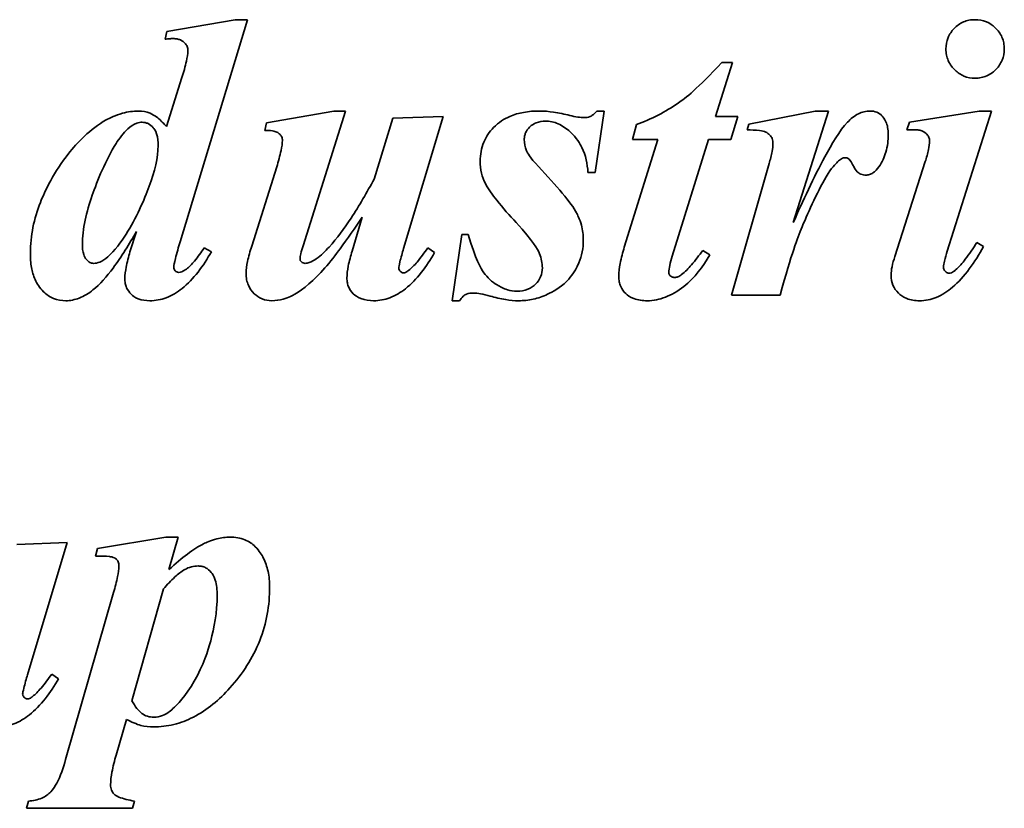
# Model space of a CAD drawing. Header units: millimetres. Extents: x 187 to 653, y 111 to 483.
# Tile 4 of 5: x 438 to 511, y 293 to 351. Entities that reach past the tile are written whole.
import ezdxf

# ---------------------------------------------------------------- set-up
doc = ezdxf.new("R2010")
doc.units = ezdxf.units.MM
doc.header["$LTSCALE"] = 2
doc.layers.add('Krawędzie widoczne(ISO)', color=7, linetype='Continuous', lineweight=35, true_color=0x262659)

msp = doc.modelspace()

# ---------------------------------------------------------------- linework, layer by layer
at = {"layer": 'Krawędzie widoczne(ISO)'}
for p, q in [((453.505, 351.201), (448.44, 350.318)), ((449.42, 334.714), (454.42, 351.201)), ((454.42, 351.201), (453.505, 351.201)), ((448.44, 350.318), (448.309, 349.747)), ((489.126, 344.011), (490.384, 348.031)), ((490.384, 348.031), (489.584, 348.031)), ((449.551, 346.92), (448.407, 343.26)), ((460.809, 344.42), (455.825, 343.537)), ((458.538, 334.403), (461.691, 344.42)), ((461.691, 344.42), (460.809, 344.42)), ((468.93, 344.011), (465.188, 343.881)), ((465.989, 334.207), (468.93, 344.011)), ((480.205, 339.861), (480.858, 344.42)), ((480.858, 344.42), (480.319, 344.42)), ((490.776, 344.011), (489.126, 344.011)), ((490.27, 342.312), (490.776, 344.011)), ((496.528, 344.42), (491.593, 343.439)), ((494.894, 336.135), (497.508, 344.42)), ((497.508, 344.42), (496.528, 344.42)), ((508.685, 344.42), (503.522, 343.603)), ((506.316, 334.011), (509.6, 344.42)), ((509.6, 344.42), (508.685, 344.42)), ((455.825, 343.537), (455.695, 342.982)), ((465.188, 343.881), (463.799, 339.371)), ((483.26, 343.407), (482.982, 342.312)), ((491.593, 343.439), (491.463, 343.015)), ((503.522, 343.603), (503.325, 343.015)), ((484.861, 342.312), (482.361, 334.322)), ((482.982, 342.312), (484.861, 342.312)), ((485.923, 333.652), (488.603, 342.312)), ((488.603, 342.312), (490.27, 342.312)), ((493.113, 340.515), (490.303, 330.743)), ((504.682, 340.662), (502.427, 333.619)), ((456.593, 340.286), (454.731, 334.387)), ((479.665, 339.861), (480.205, 339.861)), ((462.917, 336.528), (462.182, 334.028)), ((446.169, 335.465), (445.695, 333.962)), ((470.319, 335.253), (469.6, 330.335)), ((470.793, 335.253), (470.319, 335.253)), ((509.012, 334.354), (508.505, 334.665)), ((451.74, 333.979), (451.201, 334.256)), ((468.293, 333.913), (467.786, 334.256)), ((488.701, 333.75), (488.178, 334.077)), ((469.6, 330.335), (470.139, 330.335)), ((490.303, 330.743), (493.914, 330.743)), ((448.358, 312.787), (443.293, 311.954)), ((449.273, 312.787), (448.358, 312.787)), ((448.587, 310.385), (449.273, 312.787)), ((441.038, 312.378), (437.296, 312.248)), ((438.097, 302.574), (441.038, 312.378)), ((443.293, 311.954), (443.129, 311.382)), ((445.825, 300.63), (448.178, 308.947)), ((444.486, 308.686), (440.924, 296.284)), ((440.401, 302.28), (439.894, 302.623)), ((444.665, 296.61), (445.433, 299.257)), ((438.162, 293.195), (438.031, 292.656)), ((445.891, 292.656), (446.022, 293.195)), ((438.031, 292.656), (445.891, 292.656))]:
    msp.add_line(p, q, dxfattribs=at)
for points, knots in [([(508.374, 351.201), (508.224, 351.201), (508.075, 351.187), (507.786, 351.13), (507.649, 351.088), (507.266, 350.921), (507.036, 350.761), (506.635, 350.343), (506.483, 350.122), (506.267, 349.602), (506.218, 349.319), (506.218, 349.028)], [-0.3607833, -0.3607833, -0.3607833, -0.3607833, -0.3099981, -0.3099981, -0.2612299, -0.2612299, -0.1688664, -0.1688664, -0.0873778, -0.0873778, 0, 0, 0, 0]), ([(510.548, 349.028), (510.548, 349.179), (510.534, 349.33), (510.476, 349.622), (510.434, 349.761), (510.255, 350.176), (510.079, 350.41), (509.686, 350.789), (509.468, 350.938), (508.952, 351.152), (508.667, 351.201), (508.374, 351.201)], [-0.3329632, -0.3329632, -0.3329632, -0.3329632, -0.2914219, -0.2914219, -0.2514774, -0.2514774, -0.1678226, -0.1678226, -0.0876676, -0.0876676, 0, 0, 0, 0]), ([(448.309, 349.747), (448.414, 349.762), (448.522, 349.774), (448.716, 349.791), (448.808, 349.796), (448.897, 349.796)], [-0.05857785, -0.05857785, -0.05857785, -0.05857785, -0.02672653, -0.02672653, 0, 0, 0, 0]), ([(448.897, 349.796), (448.994, 349.796), (449.091, 349.788), (449.273, 349.753), (449.358, 349.728), (449.593, 349.625), (449.697, 349.534), (449.838, 349.385), (449.895, 349.302), (449.974, 349.114), (449.992, 349.016), (449.992, 348.913)], [-0.1266726, -0.1266726, -0.1266726, -0.1266726, -0.1087206, -0.1087206, -0.0923476, -0.0923476, -0.0610548, -0.0610548, -0.0307079, -0.0307079, 0, 0, 0, 0]), ([(449.992, 348.913), (449.992, 348.677), (449.942, 348.384), (449.796, 347.724), (449.671, 347.297), (449.551, 346.92)], [-0.201898, -0.201898, -0.201898, -0.201898, -0.11875, -0.11875, 0, 0, 0, 0]), ([(506.218, 349.028), (506.218, 348.875), (506.231, 348.724), (506.29, 348.432), (506.333, 348.293), (506.522, 347.862), (506.709, 347.63), (507.091, 347.265), (507.31, 347.115), (507.818, 346.903), (508.092, 346.854), (508.374, 346.854)], [-0.3149523, -0.3149523, -0.3149523, -0.3149523, -0.2783055, -0.2783055, -0.2430307, -0.2430307, -0.1652067, -0.1652067, -0.0846953, -0.0846953, 0, 0, 0, 0]), ([(508.374, 346.854), (508.526, 346.854), (508.676, 346.868), (508.967, 346.926), (509.106, 346.969), (509.57, 347.171), (509.801, 347.377), (510.134, 347.723), (510.284, 347.943), (510.498, 348.459), (510.548, 348.739), (510.548, 349.028)], [-0.2822368, -0.2822368, -0.2822368, -0.2822368, -0.2558483, -0.2558483, -0.2304487, -0.2304487, -0.1674943, -0.1674943, -0.0865321, -0.0865321, 0, 0, 0, 0]), ([(489.584, 348.031), (487.832, 346.096), (486.844, 345.35), (485.424, 344.351), (484.353, 343.824), (483.26, 343.407)], [-0.5204092, -0.5204092, -0.5204092, -0.5204092, -0.3508258, -0.3508258, 0, 0, 0, 0]), ([(446.332, 344.42), (445.93, 344.42), (445.535, 344.361), (444.624, 344.11), (444.189, 343.896), (442.773, 343.123), (441.731, 342.005), (440.068, 339.935), (439.37, 338.438), (438.57, 336.424), (438.309, 335.167), (438.309, 333.864)], [-0.842044, -0.842044, -0.842044, -0.842044, -0.8195759, -0.8195759, -0.7892394, -0.7892394, -0.6501239, -0.6501239, -0.3909791, -0.3909791, 0, 0, 0, 0]), ([(448.407, 343.26), (448.21, 343.484), (447.985, 343.717), (447.537, 344.084), (447.358, 344.186), (446.912, 344.371), (446.626, 344.42), (446.332, 344.42)], [-0.2055759, -0.2055759, -0.2055759, -0.2055759, -0.1449073, -0.1449073, -0.0880821, -0.0880821, 0, 0, 0, 0]), ([(476.087, 344.42), (475.689, 344.42), (475.286, 344.391), (474.545, 344.258), (474.202, 344.161), (473.449, 343.84), (473.039, 343.578), (472.355, 342.873), (472.111, 342.514), (471.756, 341.656), (471.675, 341.181), (471.675, 340.694)], [-0.7040247, -0.7040247, -0.7040247, -0.7040247, -0.5648028, -0.5648028, -0.4408438, -0.4408438, -0.2783564, -0.2783564, -0.1460587, -0.1460587, 0, 0, 0, 0]), ([(478.325, 344.093), (477.926, 344.191), (477.511, 344.279), (476.772, 344.387), (476.423, 344.42), (476.087, 344.42)], [-0.2244026, -0.2244026, -0.2244026, -0.2244026, -0.1009069, -0.1009069, 0, 0, 0, 0]), ([(479.388, 343.93), (479.237, 343.93), (479.074, 343.948), (478.728, 344.001), (478.52, 344.045), (478.325, 344.093)], [-0.1050066, -0.1050066, -0.1050066, -0.1050066, -0.0601029, -0.0601029, 0, 0, 0, 0]), ([(480.319, 344.42), (480.252, 344.329), (480.176, 344.245), (480.007, 344.107), (479.918, 344.053), (479.683, 343.955), (479.537, 343.93), (479.388, 343.93)], [-0.1103222, -0.1103222, -0.1103222, -0.1103222, -0.0764565, -0.0764565, -0.044931, -0.044931, 0, 0, 0, 0]), ([(500.58, 344.42), (500.435, 344.42), (500.292, 344.402), (500.005, 344.332), (499.865, 344.279), (499.424, 344.058), (499.151, 343.834), (498.914, 343.586)], [-0.191348, -0.191348, -0.191348, -0.191348, -0.1478674, -0.1478674, -0.1028004, -0.1028004, 0, 0, 0, 0]), ([(501.937, 342.688), (501.937, 342.858), (501.925, 343.032), (501.869, 343.346), (501.829, 343.491), (501.677, 343.842), (501.562, 343.98), (501.355, 344.181), (501.23, 344.266), (500.926, 344.392), (500.755, 344.42), (500.58, 344.42)], [-0.1940248, -0.1940248, -0.1940248, -0.1940248, -0.1645866, -0.1645866, -0.1389763, -0.1389763, -0.098568, -0.098568, -0.0523338, -0.0523338, 0, 0, 0, 0]), ([(445.548, 343.096), (445.739, 343.265), (445.962, 343.423), (446.328, 343.559), (446.459, 343.586), (446.593, 343.586)], [-0.1170494, -0.1170494, -0.1170494, -0.1170494, -0.0403364, -0.0403364, 0, 0, 0, 0]), ([(446.593, 343.586), (446.671, 343.586), (446.748, 343.578), (446.898, 343.543), (446.97, 343.517), (447.188, 343.407), (447.317, 343.297), (447.476, 343.112), (447.588, 342.975), (447.759, 342.444), (447.786, 342.138), (447.786, 341.854)], [-0.5096626, -0.5096626, -0.5096626, -0.5096626, -0.4272345, -0.4272345, -0.3454953, -0.3454953, -0.1670901, -0.1670901, -0.0850478, -0.0850478, 0, 0, 0, 0]), ([(474.943, 342.312), (474.943, 342.397), (474.951, 342.482), (474.984, 342.646), (475.008, 342.725), (475.11, 342.96), (475.211, 343.099), (475.51, 343.394), (475.686, 343.488), (476.04, 343.632), (476.275, 343.668), (476.512, 343.668)], [-0.1752538, -0.1752538, -0.1752538, -0.1752538, -0.1601742, -0.1601742, -0.1455048, -0.1455048, -0.1147664, -0.1147664, -0.0710647, -0.0710647, 0, 0, 0, 0]), ([(476.512, 343.668), (476.672, 343.668), (476.831, 343.652), (477.149, 343.585), (477.304, 343.534), (477.784, 343.326), (478.082, 343.116), (478.837, 342.427), (479.087, 341.99), (479.495, 341.129), (479.624, 340.495), (479.665, 339.861)], [-0.3841216, -0.3841216, -0.3841216, -0.3841216, -0.3610316, -0.3610316, -0.3375375, -0.3375375, -0.2857841, -0.2857841, -0.1906608, -0.1906608, 0, 0, 0, 0]), ([(498.914, 343.586), (498.353, 343.005), (497.717, 341.915), (496.43, 339.53), (495.577, 337.681), (494.894, 336.135)], [-0.8064157, -0.8064157, -0.8064157, -0.8064157, -0.5068713, -0.5068713, 0, 0, 0, 0]), ([(442.165, 334.501), (442.165, 335.658), (442.473, 336.936), (443.254, 339.194), (443.915, 340.832), (444.906, 342.384), (445.208, 342.793), (445.548, 343.096)], [-1.057493, -1.057493, -1.057493, -1.057493, -0.55469, -0.55469, -0.136426, -0.136426, 0, 0, 0, 0]), ([(455.695, 342.982), (455.873, 342.982), (456.081, 342.975), (456.405, 342.927), (456.5, 342.897), (456.678, 342.808), (456.759, 342.754), (456.895, 342.613), (456.932, 342.544), (456.988, 342.409), (457.002, 342.32), (457.002, 342.23)], [-0.0972648, -0.0972648, -0.0972648, -0.0972648, -0.07652705, -0.07652705, -0.05940853, -0.05940853, -0.0436281, -0.0436281, -0.02707134, -0.02707134, 0, 0, 0, 0]), ([(491.463, 343.015), (491.743, 343.015), (492.105, 343.008), (492.592, 342.952), (492.721, 342.92), (492.968, 342.804), (493.073, 342.731), (493.238, 342.558), (493.288, 342.477), (493.374, 342.251), (493.391, 342.108), (493.391, 341.969)], [-0.2037083, -0.2037083, -0.2037083, -0.2037083, -0.1486692, -0.1486692, -0.1086553, -0.1086553, -0.0723928, -0.0723928, -0.0416562, -0.0416562, 0, 0, 0, 0]), ([(501.25, 340.286), (501.484, 340.62), (501.653, 340.985), (501.887, 341.802), (501.937, 342.245), (501.937, 342.688)], [-0.2550097, -0.2550097, -0.2550097, -0.2550097, -0.1328158, -0.1328158, 0, 0, 0, 0]), ([(503.325, 343.015), (503.427, 343.02), (503.53, 343.024), (503.72, 343.029), (503.809, 343.031), (503.897, 343.031)], [-0.05686623, -0.05686623, -0.05686623, -0.05686623, -0.02636323, -0.02636323, 0, 0, 0, 0]), ([(503.897, 343.031), (504.005, 343.031), (504.114, 343.023), (504.313, 342.985), (504.405, 342.958), (504.634, 342.854), (504.73, 342.771), (504.866, 342.624), (504.92, 342.547), (504.991, 342.376), (505.008, 342.288), (505.008, 342.198)], [-0.1286818, -0.1286818, -0.1286818, -0.1286818, -0.1067788, -0.1067788, -0.0874254, -0.0874254, -0.0555517, -0.0555517, -0.0272362, -0.0272362, 0, 0, 0, 0]), ([(447.786, 341.854), (447.786, 340.96), (447.525, 339.917), (446.764, 337.85), (446.141, 336.435), (445.034, 334.675), (444.574, 334.055), (444.044, 333.586)], [-1.074738, -1.074738, -1.074738, -1.074738, -0.625572, -0.625572, -0.2122, -0.2122, 0, 0, 0, 0]), ([(457.002, 342.23), (457.002, 342.037), (456.958, 341.767), (456.819, 341.105), (456.701, 340.663), (456.593, 340.286)], [-0.2015755, -0.2015755, -0.2015755, -0.2015755, -0.1175559, -0.1175559, 0, 0, 0, 0]), ([(475.989, 340.302), (475.337, 340.986), (475.177, 341.31), (474.996, 341.743), (474.943, 342.022), (474.943, 342.312)], [-0.1408626, -0.1408626, -0.1408626, -0.1408626, -0.0868461, -0.0868461, 0, 0, 0, 0]), ([(493.391, 341.969), (493.391, 341.831), (493.36, 341.629), (493.266, 341.135), (493.185, 340.799), (493.113, 340.515)], [-0.1497107, -0.1497107, -0.1497107, -0.1497107, -0.0879704, -0.0879704, 0, 0, 0, 0]), ([(505.008, 342.198), (505.008, 342.005), (504.973, 341.777), (504.864, 341.265), (504.773, 340.948), (504.682, 340.662)], [-0.1565799, -0.1565799, -0.1565799, -0.1565799, -0.0901573, -0.0901573, 0, 0, 0, 0]), ([(471.675, 340.694), (471.675, 340.397), (471.705, 340.101), (471.838, 339.538), (471.935, 339.276), (472.067, 339.028)], [-0.1736288, -0.1736288, -0.1736288, -0.1736288, -0.0844521, -0.0844521, 0, 0, 0, 0]), ([(493.914, 330.743), (494.809, 333.938), (495.167, 334.899), (495.844, 336.519), (496.654, 338.41), (497.738, 340.204), (498.027, 340.497), (498.275, 340.737), (498.374, 340.82), (498.473, 340.874)], [-0.3211236, -0.3211236, -0.3211236, -0.3211236, -0.1898487, -0.1898487, -0.0911938, -0.0911938, -0.0335857, -0.0335857, 0, 0, 0, 0]), ([(498.473, 340.874), (498.522, 340.899), (498.574, 340.92), (498.673, 340.948), (498.72, 340.956), (498.767, 340.956)], [-0.03066802, -0.03066802, -0.03066802, -0.03066802, -0.01406282, -0.01406282, 0, 0, 0, 0]), ([(498.767, 340.956), (498.799, 340.956), (498.831, 340.951), (498.895, 340.933), (498.926, 340.919), (498.979, 340.889), (499.008, 340.869), (499.114, 340.774), (499.245, 340.561), (499.451, 340.169), (499.52, 340.036), (499.723, 339.837), (499.814, 339.776), (500.034, 339.685), (500.159, 339.665), (500.286, 339.665)], [-0.5711365, -0.5711365, -0.5711365, -0.5711365, -0.4968443, -0.4968443, -0.4189069, -0.4189069, -0.3569699, -0.3569699, -0.1232072, -0.1232072, -0.0715777, -0.0715777, -0.0381327, -0.0381327, 0, 0, 0, 0]), ([(479.322, 334.828), (479.322, 335.209), (479.276, 335.585), (479.052, 336.423), (478.88, 336.748), (478.444, 337.577), (477.31, 338.889), (475.989, 340.302)], [-0.7328505, -0.7328505, -0.7328505, -0.7328505, -0.6658179, -0.6658179, -0.580284, -0.580284, 0, 0, 0, 0]), ([(500.286, 339.665), (500.376, 339.665), (500.463, 339.678), (500.637, 339.73), (500.719, 339.77), (500.978, 339.937), (501.129, 340.108), (501.25, 340.286)], [-0.1190473, -0.1190473, -0.1190473, -0.1190473, -0.0922739, -0.0922739, -0.0646918, -0.0646918, 0, 0, 0, 0]), ([(463.799, 339.371), (463.28, 338.389), (462.704, 337.386), (461.607, 335.724), (461.057, 334.974), (460.466, 334.322)], [-0.598089, -0.598089, -0.598089, -0.598089, -0.2642109, -0.2642109, 0, 0, 0, 0]), ([(472.067, 339.028), (472.274, 338.633), (472.586, 338.195), (473.342, 337.234), (473.858, 336.652), (474.339, 336.135)], [-0.3657385, -0.3657385, -0.3657385, -0.3657385, -0.2115574, -0.2115574, 0, 0, 0, 0]), ([(460.156, 332.769), (460.519, 333.181), (460.96, 333.765), (461.818, 334.934), (462.406, 335.778), (462.917, 336.528)], [-0.4330656, -0.4330656, -0.4330656, -0.4330656, -0.2721817, -0.2721817, 0, 0, 0, 0]), ([(474.339, 336.135), (475.622, 334.735), (475.927, 334.185), (476.211, 333.482), (476.283, 333.132), (476.283, 332.769)], [-0.2275176, -0.2275176, -0.2275176, -0.2275176, -0.1089175, -0.1089175, 0, 0, 0, 0]), ([(442.95, 331.135), (443.472, 331.546), (443.985, 332.144), (445.06, 333.591), (445.657, 334.565), (446.169, 335.465)], [-0.539069, -0.539069, -0.539069, -0.539069, -0.3106162, -0.3106162, 0, 0, 0, 0]), ([(474.404, 331.037), (474.159, 331.037), (473.919, 331.08), (473.397, 331.247), (473.137, 331.382), (472.545, 331.744), (472.215, 332.047), (471.704, 332.754), (471.335, 333.39), (470.793, 335.253)], [-1.818581, -1.818581, -1.818581, -1.818581, -1.552815, -1.552815, -1.222412, -1.222412, -0.582048, -0.582048, 0, 0, 0, 0]), ([(442.982, 333.113), (442.938, 333.113), (442.893, 333.118), (442.806, 333.14), (442.764, 333.156), (442.632, 333.225), (442.553, 333.295), (442.364, 333.511), (442.302, 333.648), (442.188, 333.996), (442.165, 334.26), (442.165, 334.501)], [-0.1480365, -0.1480365, -0.1480365, -0.1480365, -0.1390804, -0.1390804, -0.1299601, -0.1299601, -0.1093973, -0.1093973, -0.0724343, -0.0724343, 0, 0, 0, 0]), ([(448.946, 332.835), (448.946, 332.95), (448.99, 333.172), (449.162, 333.855), (449.305, 334.337), (449.42, 334.714)], [-0.2084945, -0.2084945, -0.2084945, -0.2084945, -0.1181005, -0.1181005, 0, 0, 0, 0]), ([(474.518, 330.335), (474.886, 330.335), (475.25, 330.374), (475.974, 330.535), (476.325, 330.656), (477.081, 331.004), (477.603, 331.302), (478.244, 331.936), (478.67, 332.389), (479.21, 333.679), (479.322, 334.242), (479.322, 334.828)], [-2.086712, -2.086712, -2.086712, -2.086712, -1.575462, -1.575462, -1.057408, -1.057408, -0.419527, -0.419527, -0.175783, -0.175783, 0, 0, 0, 0]), ([(508.505, 334.665), (508.248, 334.247), (507.955, 333.801), (507.45, 333.143), (507.196, 332.843), (506.937, 332.622)], [-0.2504244, -0.2504244, -0.2504244, -0.2504244, -0.1020577, -0.1020577, 0, 0, 0, 0]), ([(438.309, 333.864), (438.309, 333.508), (438.333, 333.145), (438.448, 332.493), (438.53, 332.194), (438.784, 331.61), (438.973, 331.301), (439.504, 330.793), (439.748, 330.626), (440.317, 330.389), (440.624, 330.335), (440.94, 330.335)], [-0.5767344, -0.5767344, -0.5767344, -0.5767344, -0.4360751, -0.4360751, -0.3151346, -0.3151346, -0.1847168, -0.1847168, -0.0948789, -0.0948789, 0, 0, 0, 0]), ([(445.695, 333.962), (445.588, 333.596), (445.484, 333.198), (445.363, 332.559), (445.319, 332.255), (445.319, 331.985)], [-0.1961065, -0.1961065, -0.1961065, -0.1961065, -0.0809567, -0.0809567, 0, 0, 0, 0]), ([(447.165, 330.335), (447.587, 330.335), (447.995, 330.413), (448.814, 330.724), (449.204, 330.963), (450.412, 331.925), (451.135, 332.915), (451.74, 333.979)], [-0.6625895, -0.6625895, -0.6625895, -0.6625895, -0.5205206, -0.5205206, -0.3673436, -0.3673436, 0, 0, 0, 0]), ([(451.201, 334.256), (450.986, 333.931), (450.739, 333.583), (450.296, 333.059), (450.087, 332.842), (449.878, 332.688)], [-0.1813584, -0.1813584, -0.1813584, -0.1813584, -0.077935, -0.077935, 0, 0, 0, 0]), ([(454.731, 334.387), (454.608, 334.019), (454.492, 333.623), (454.353, 332.962), (454.306, 332.65), (454.306, 332.361)], [-0.2034179, -0.2034179, -0.2034179, -0.2034179, -0.0865957, -0.0865957, 0, 0, 0, 0]), ([(458.309, 333.439), (458.309, 333.538), (458.334, 333.673), (458.412, 334.002), (458.478, 334.218), (458.538, 334.403)], [-0.100765, -0.100765, -0.100765, -0.100765, -0.0584623, -0.0584623, 0, 0, 0, 0]), ([(460.466, 334.322), (460.189, 334.021), (459.854, 333.69), (459.36, 333.34), (459.179, 333.232), (458.895, 333.135), (458.79, 333.113), (458.685, 333.113)], [-0.2137635, -0.2137635, -0.2137635, -0.2137635, -0.0899896, -0.0899896, -0.0315516, -0.0315516, 0, 0, 0, 0]), ([(462.182, 334.028), (462.066, 333.667), (461.96, 333.284), (461.831, 332.623), (461.79, 332.313), (461.79, 332.018)], [-0.2023507, -0.2023507, -0.2023507, -0.2023507, -0.0884667, -0.0884667, 0, 0, 0, 0]), ([(463.767, 330.335), (464.183, 330.335), (464.585, 330.411), (465.394, 330.717), (465.78, 330.951), (466.975, 331.896), (467.691, 332.867), (468.293, 333.913)], [-0.6531867, -0.6531867, -0.6531867, -0.6531867, -0.5130347, -0.5130347, -0.3619517, -0.3619517, 0, 0, 0, 0]), ([(465.629, 332.769), (465.629, 332.832), (465.662, 332.992), (465.795, 333.52), (465.905, 333.914), (465.989, 334.207)], [-0.1603165, -0.1603165, -0.1603165, -0.1603165, -0.0913805, -0.0913805, 0, 0, 0, 0]), ([(467.786, 334.256), (467.544, 333.911), (467.265, 333.533), (466.792, 332.979), (466.573, 332.747), (466.365, 332.59)], [-0.1872972, -0.1872972, -0.1872972, -0.1872972, -0.0782618, -0.0782618, 0, 0, 0, 0]), ([(482.361, 334.322), (482.241, 333.928), (482.131, 333.51), (481.996, 332.79), (481.953, 332.452), (481.953, 332.132)], [-0.2199225, -0.2199225, -0.2199225, -0.2199225, -0.0959956, -0.0959956, 0, 0, 0, 0]), ([(488.178, 334.077), (487.92, 333.71), (487.632, 333.328), (487.121, 332.743), (486.869, 332.481), (486.61, 332.279)], [-0.233725, -0.233725, -0.233725, -0.233725, -0.0986268, -0.0986268, 0, 0, 0, 0]), ([(504.257, 330.335), (504.687, 330.335), (505.1, 330.423), (505.938, 330.767), (506.34, 331.033), (507.598, 332.095), (508.366, 333.195), (509.012, 334.354)], [-0.7060957, -0.7060957, -0.7060957, -0.7060957, -0.5599644, -0.5599644, -0.3981368, -0.3981368, 0, 0, 0, 0]), ([(506.038, 332.851), (506.038, 332.953), (506.066, 333.107), (506.163, 333.513), (506.244, 333.785), (506.316, 334.011)], [-0.1241624, -0.1241624, -0.1241624, -0.1241624, -0.0712249, -0.0712249, 0, 0, 0, 0]), ([(444.044, 333.586), (443.871, 333.429), (443.675, 333.291), (443.305, 333.145), (443.146, 333.113), (442.982, 333.113)], [-0.1193719, -0.1193719, -0.1193719, -0.1193719, -0.0491847, -0.0491847, 0, 0, 0, 0]), ([(458.407, 333.227), (458.39, 333.241), (458.375, 333.257), (458.348, 333.292), (458.338, 333.31), (458.315, 333.365), (458.309, 333.402), (458.309, 333.439)], [-0.02437724, -0.02437724, -0.02437724, -0.02437724, -0.01770745, -0.01770745, -0.01130968, -0.01130968, 0, 0, 0, 0]), ([(458.685, 333.113), (458.633, 333.113), (458.582, 333.121), (458.486, 333.161), (458.444, 333.19), (458.407, 333.227)], [-0.03121584, -0.03121584, -0.03121584, -0.03121584, -0.0155708, -0.0155708, 0, 0, 0, 0]), ([(484.061, 330.335), (484.526, 330.335), (484.977, 330.432), (485.847, 330.769), (486.334, 331.038), (487.572, 332.021), (488.203, 332.881), (488.701, 333.75)], [-0.6448469, -0.6448469, -0.6448469, -0.6448469, -0.4732827, -0.4732827, -0.3005123, -0.3005123, 0, 0, 0, 0]), ([(485.662, 332.426), (485.662, 332.594), (485.693, 332.782), (485.777, 333.178), (485.85, 333.426), (485.923, 333.652)], [-0.1211799, -0.1211799, -0.1211799, -0.1211799, -0.0713406, -0.0713406, 0, 0, 0, 0]), ([(502.427, 333.619), (502.344, 333.372), (502.27, 333.111), (502.178, 332.653), (502.149, 332.437), (502.149, 332.23)], [-0.1403655, -0.1403655, -0.1403655, -0.1403655, -0.0620577, -0.0620577, 0, 0, 0, 0]), ([(449.306, 332.443), (449.285, 332.443), (449.264, 332.445), (449.222, 332.454), (449.202, 332.461), (449.128, 332.495), (449.084, 332.532), (449.021, 332.598), (448.994, 332.638), (448.955, 332.731), (448.946, 332.782), (448.946, 332.835)], [-0.05224698, -0.05224698, -0.05224698, -0.05224698, -0.04770817, -0.04770817, -0.04309912, -0.04309912, -0.03035089, -0.03035089, -0.01576414, -0.01576414, 0, 0, 0, 0]), ([(449.878, 332.688), (449.774, 332.606), (449.656, 332.53), (449.459, 332.459), (449.383, 332.443), (449.306, 332.443)], [-0.06287621, -0.06287621, -0.06287621, -0.06287621, -0.02317209, -0.02317209, 0, 0, 0, 0]), ([(454.306, 332.361), (454.306, 332.205), (454.319, 332.05), (454.377, 331.754), (454.419, 331.614), (454.582, 331.243), (454.73, 331.039), (455.089, 330.696), (455.281, 330.564), (455.728, 330.378), (455.969, 330.335), (456.218, 330.335)], [-0.3141795, -0.3141795, -0.3141795, -0.3141795, -0.2673241, -0.2673241, -0.2233414, -0.2233414, -0.1453083, -0.1453083, -0.0745191, -0.0745191, 0, 0, 0, 0]), ([(456.218, 330.335), (456.502, 330.335), (456.782, 330.379), (457.48, 330.579), (457.811, 330.758), (458.565, 331.17), (459.322, 331.854), (460.156, 332.769)], [-0.4899877, -0.4899877, -0.4899877, -0.4899877, -0.4435867, -0.4435867, -0.371449, -0.371449, 0, 0, 0, 0]), ([(465.973, 332.41), (465.949, 332.41), (465.927, 332.413), (465.881, 332.425), (465.86, 332.434), (465.809, 332.462), (465.768, 332.492), (465.691, 332.587), (465.665, 332.628), (465.636, 332.703), (465.629, 332.736), (465.629, 332.769)], [-0.07678357, -0.07678357, -0.07678357, -0.07678357, -0.06189637, -0.06189637, -0.04679032, -0.04679032, -0.02421718, -0.02421718, -0.01004961, -0.01004961, 0, 0, 0, 0]), ([(466.365, 332.59), (466.299, 332.529), (466.223, 332.475), (466.086, 332.422), (466.03, 332.41), (465.973, 332.41)], [-0.04418821, -0.04418821, -0.04418821, -0.04418821, -0.01724222, -0.01724222, 0, 0, 0, 0]), ([(476.283, 332.769), (476.283, 332.544), (476.244, 332.325), (476.067, 331.907), (475.936, 331.725), (475.65, 331.444), (475.465, 331.293), (474.946, 331.08), (474.677, 331.037), (474.404, 331.037)], [-0.3932831, -0.3932831, -0.3932831, -0.3932831, -0.2810788, -0.2810788, -0.1681422, -0.1681422, -0.081965, -0.081965, 0, 0, 0, 0]), ([(486.087, 332.067), (486.05, 332.067), (486.014, 332.071), (485.943, 332.088), (485.91, 332.1), (485.828, 332.143), (485.783, 332.177), (485.722, 332.242), (485.7, 332.274), (485.669, 332.348), (485.662, 332.386), (485.662, 332.426)], [-0.05769548, -0.05769548, -0.05769548, -0.05769548, -0.0480442, -0.0480442, -0.0385285, -0.0385285, -0.02388626, -0.02388626, -0.01196681, -0.01196681, 0, 0, 0, 0]), ([(506.446, 332.377), (506.423, 332.377), (506.399, 332.38), (506.353, 332.392), (506.33, 332.4), (506.259, 332.437), (506.216, 332.473), (506.141, 332.554), (506.101, 332.606), (506.049, 332.73), (506.038, 332.789), (506.038, 332.851)], [-0.08051672, -0.08051672, -0.08051672, -0.08051672, -0.07127018, -0.07127018, -0.06174687, -0.06174687, -0.04010892, -0.04010892, -0.01853763, -0.01853763, 0, 0, 0, 0]), ([(506.937, 332.622), (506.89, 332.576), (506.84, 332.533), (506.74, 332.463), (506.69, 332.435), (506.576, 332.391), (506.512, 332.377), (506.446, 332.377)], [-0.0563756, -0.0563756, -0.0563756, -0.0563756, -0.03681397, -0.03681397, -0.01975671, -0.01975671, 0, 0, 0, 0]), ([(445.319, 331.985), (445.319, 331.865), (445.329, 331.745), (445.373, 331.515), (445.406, 331.407), (445.533, 331.112), (445.651, 330.946), (445.883, 330.721), (446.044, 330.581), (446.583, 330.372), (446.877, 330.335), (447.165, 330.335)], [-0.5018798, -0.5018798, -0.5018798, -0.5018798, -0.4121592, -0.4121592, -0.3275457, -0.3275457, -0.1730929, -0.1730929, -0.0864828, -0.0864828, 0, 0, 0, 0]), ([(461.79, 332.018), (461.79, 331.899), (461.799, 331.781), (461.843, 331.554), (461.875, 331.448), (461.999, 331.16), (462.113, 330.998), (462.389, 330.732), (462.57, 330.595), (463.127, 330.377), (463.45, 330.335), (463.767, 330.335)], [-0.3804498, -0.3804498, -0.3804498, -0.3804498, -0.325239, -0.325239, -0.2732882, -0.2732882, -0.1795337, -0.1795337, -0.0951026, -0.0951026, 0, 0, 0, 0]), ([(481.953, 332.132), (481.953, 332.003), (481.964, 331.875), (482.012, 331.629), (482.048, 331.513), (482.186, 331.196), (482.315, 331.018), (482.583, 330.762), (482.765, 330.611), (483.378, 330.377), (483.724, 330.335), (484.061, 330.335)], [-0.5064944, -0.5064944, -0.5064944, -0.5064944, -0.4223526, -0.4223526, -0.342764, -0.342764, -0.1966931, -0.1966931, -0.1008943, -0.1008943, 0, 0, 0, 0]), ([(486.61, 332.279), (486.527, 332.212), (486.436, 332.154), (486.257, 332.084), (486.173, 332.067), (486.087, 332.067)], [-0.05775888, -0.05775888, -0.05775888, -0.05775888, -0.02593701, -0.02593701, 0, 0, 0, 0]), ([(502.149, 332.23), (502.149, 331.973), (502.192, 331.721), (502.384, 331.264), (502.519, 331.072), (502.818, 330.778), (503.015, 330.618), (503.609, 330.38), (503.934, 330.335), (504.257, 330.335)], [-0.4532234, -0.4532234, -0.4532234, -0.4532234, -0.3176364, -0.3176364, -0.1919613, -0.1919613, -0.0969326, -0.0969326, 0, 0, 0, 0]), ([(440.94, 330.335), (441.282, 330.335), (441.614, 330.408), (442.298, 330.681), (442.639, 330.894), (442.95, 331.135)], [-0.2206757, -0.2206757, -0.2206757, -0.2206757, -0.1179474, -0.1179474, 0, 0, 0, 0]), ([(470.139, 330.335), (470.217, 330.448), (470.309, 330.569), (470.508, 330.757), (470.587, 330.8), (470.811, 330.887), (470.989, 330.907), (471.169, 330.907)], [-0.1078896, -0.1078896, -0.1078896, -0.1078896, -0.0807099, -0.0807099, -0.053806, -0.053806, 0, 0, 0, 0]), ([(471.169, 330.907), (471.336, 330.907), (471.527, 330.88), (471.928, 330.806), (472.18, 330.743), (472.41, 330.678)], [-0.121842, -0.121842, -0.121842, -0.121842, -0.07188, -0.07188, 0, 0, 0, 0]), ([(472.41, 330.678), (472.787, 330.575), (473.181, 330.483), (473.877, 330.37), (474.204, 330.335), (474.518, 330.335)], [-0.2116229, -0.2116229, -0.2116229, -0.2116229, -0.0943511, -0.0943511, 0, 0, 0, 0]), ([(453.129, 312.787), (452.796, 312.787), (452.468, 312.744), (451.682, 312.55), (451.328, 312.383), (450.431, 311.942), (449.54, 311.249), (448.587, 310.385)], [-0.5453439, -0.5453439, -0.5453439, -0.5453439, -0.4797621, -0.4797621, -0.3858974, -0.3858974, 0, 0, 0, 0]), ([(456.054, 309.094), (456.054, 309.48), (456.019, 309.866), (455.86, 310.591), (455.744, 310.926), (455.483, 311.436), (455.293, 311.777), (454.766, 312.299), (454.51, 312.47), (453.873, 312.73), (453.503, 312.787), (453.129, 312.787)], [-0.7733498, -0.7733498, -0.7733498, -0.7733498, -0.5450512, -0.5450512, -0.334502, -0.334502, -0.2063946, -0.2063946, -0.1120819, -0.1120819, 0, 0, 0, 0]), ([(443.129, 311.382), (443.479, 311.382), (443.898, 311.375), (444.281, 311.331), (444.414, 311.31), (444.602, 311.219), (444.66, 311.181), (444.726, 311.113), (444.781, 311.054), (444.862, 310.853), (444.878, 310.75), (444.878, 310.646)], [-0.8028931, -0.8028931, -0.8028931, -0.8028931, -0.3315959, -0.3315959, -0.1525715, -0.1525715, -0.0648137, -0.0648137, -0.031131, -0.031131, 0, 0, 0, 0]), ([(444.878, 310.646), (444.878, 310.421), (444.832, 310.133), (444.703, 309.487), (444.591, 309.06), (444.486, 308.686)], [-0.1968933, -0.1968933, -0.1968933, -0.1968933, -0.1167384, -0.1167384, 0, 0, 0, 0]), ([(448.178, 308.947), (448.442, 309.249), (448.735, 309.56), (449.252, 310.029), (449.506, 310.234), (449.763, 310.385)], [-0.2102597, -0.2102597, -0.2102597, -0.2102597, -0.089466, -0.089466, 0, 0, 0, 0]), ([(449.763, 310.385), (449.917, 310.47), (450.079, 310.536), (450.417, 310.625), (450.587, 310.646), (450.76, 310.646)], [-0.1046826, -0.1046826, -0.1046826, -0.1046826, -0.0519015, -0.0519015, 0, 0, 0, 0]), ([(450.76, 310.646), (450.856, 310.646), (450.95, 310.636), (451.134, 310.593), (451.221, 310.56), (451.467, 310.433), (451.605, 310.313), (451.807, 310.073), (451.929, 309.907), (452.133, 309.251), (452.165, 308.842), (452.165, 308.473)], [-0.4760966, -0.4760966, -0.4760966, -0.4760966, -0.4066615, -0.4066615, -0.3388244, -0.3388244, -0.2054634, -0.2054634, -0.1107535, -0.1107535, 0, 0, 0, 0]), ([(453.113, 301.594), (454.05, 302.635), (454.808, 303.799), (455.821, 306.384), (456.054, 307.718), (456.054, 309.094)], [-0.8329137, -0.8329137, -0.8329137, -0.8329137, -0.4126855, -0.4126855, 0, 0, 0, 0]), ([(452.165, 308.473), (452.165, 307.209), (451.936, 306.031), (451.484, 304.35), (451.136, 303.27), (449.844, 301), (449.15, 300.299), (448.641, 299.835), (448.404, 299.665), (447.908, 299.466), (447.688, 299.421), (447.459, 299.421)], [-0.5048517, -0.5048517, -0.5048517, -0.5048517, -0.3681345, -0.3681345, -0.2602394, -0.2602394, -0.1603008, -0.1603008, -0.0685289, -0.0685289, 0, 0, 0, 0]), ([(437.737, 301.137), (437.737, 301.2), (437.77, 301.359), (437.902, 301.887), (438.013, 302.282), (438.097, 302.574)], [-0.1603165, -0.1603165, -0.1603165, -0.1603165, -0.0913805, -0.0913805, 0, 0, 0, 0]), ([(439.894, 302.623), (439.652, 302.278), (439.372, 301.9), (438.9, 301.346), (438.68, 301.114), (438.473, 300.957)], [-0.1872972, -0.1872972, -0.1872972, -0.1872972, -0.0782618, -0.0782618, 0, 0, 0, 0]), ([(435.874, 298.702), (436.291, 298.702), (436.693, 298.778), (437.502, 299.084), (437.888, 299.318), (439.083, 300.263), (439.799, 301.235), (440.401, 302.28)], [-0.6531867, -0.6531867, -0.6531867, -0.6531867, -0.5130347, -0.5130347, -0.3619517, -0.3619517, 0, 0, 0, 0]), ([(438.08, 300.777), (438.057, 300.777), (438.034, 300.78), (437.989, 300.792), (437.968, 300.801), (437.917, 300.829), (437.876, 300.859), (437.799, 300.954), (437.773, 300.995), (437.744, 301.071), (437.737, 301.103), (437.737, 301.137)], [-0.07678357, -0.07678357, -0.07678357, -0.07678357, -0.06189637, -0.06189637, -0.04679032, -0.04679032, -0.02421718, -0.02421718, -0.01004961, -0.01004961, 0, 0, 0, 0]), ([(438.473, 300.957), (438.406, 300.896), (438.331, 300.842), (438.193, 300.789), (438.138, 300.777), (438.08, 300.777)], [-0.04418821, -0.04418821, -0.04418821, -0.04418821, -0.01724222, -0.01724222, 0, 0, 0, 0]), ([(447.443, 298.702), (447.952, 298.702), (448.455, 298.762), (449.453, 299.006), (449.935, 299.189), (451.433, 299.954), (452.336, 300.729), (453.113, 301.594)], [-0.6570036, -0.6570036, -0.6570036, -0.6570036, -0.5043045, -0.5043045, -0.3489383, -0.3489383, 0, 0, 0, 0]), ([(447.459, 299.421), (447.302, 299.421), (447.146, 299.441), (446.832, 299.538), (446.693, 299.614), (446.342, 299.878), (446.087, 300.204), (445.825, 300.63)], [-0.2839734, -0.2839734, -0.2839734, -0.2839734, -0.2197616, -0.2197616, -0.1500507, -0.1500507, 0, 0, 0, 0]), ([(445.433, 299.257), (445.781, 299.083), (446.192, 298.894), (446.8, 298.726), (447.137, 298.702), (447.443, 298.702)], [-0.1885624, -0.1885624, -0.1885624, -0.1885624, -0.0919399, -0.0919399, 0, 0, 0, 0]), ([(444.257, 294.405), (444.257, 294.702), (444.305, 295.041), (444.437, 295.752), (444.55, 296.2), (444.665, 296.61)], [-0.2163111, -0.2163111, -0.2163111, -0.2163111, -0.1278049, -0.1278049, 0, 0, 0, 0]), ([(440.924, 296.284), (440.748, 295.663), (440.533, 295.033), (440.157, 294.309), (440.01, 294.07), (439.655, 293.696), (439.416, 293.532), (438.846, 293.274), (438.508, 293.207), (438.162, 293.195)], [-0.4498682, -0.4498682, -0.4498682, -0.4498682, -0.2691372, -0.2691372, -0.1874975, -0.1874975, -0.1038914, -0.1038914, 0, 0, 0, 0]), ([(446.022, 293.195), (445.623, 293.265), (445.189, 293.36), (444.688, 293.569), (444.59, 293.641), (444.436, 293.796), (444.373, 293.891), (444.278, 294.127), (444.257, 294.265), (444.257, 294.405)], [-0.1582608, -0.1582608, -0.1582608, -0.1582608, -0.1074633, -0.1074633, -0.0763796, -0.0763796, -0.041818, -0.041818, 0, 0, 0, 0])]:
    msp.add_open_spline(points, degree=3, knots=knots, dxfattribs=at)

doc.saveas('drawing.dxf')
